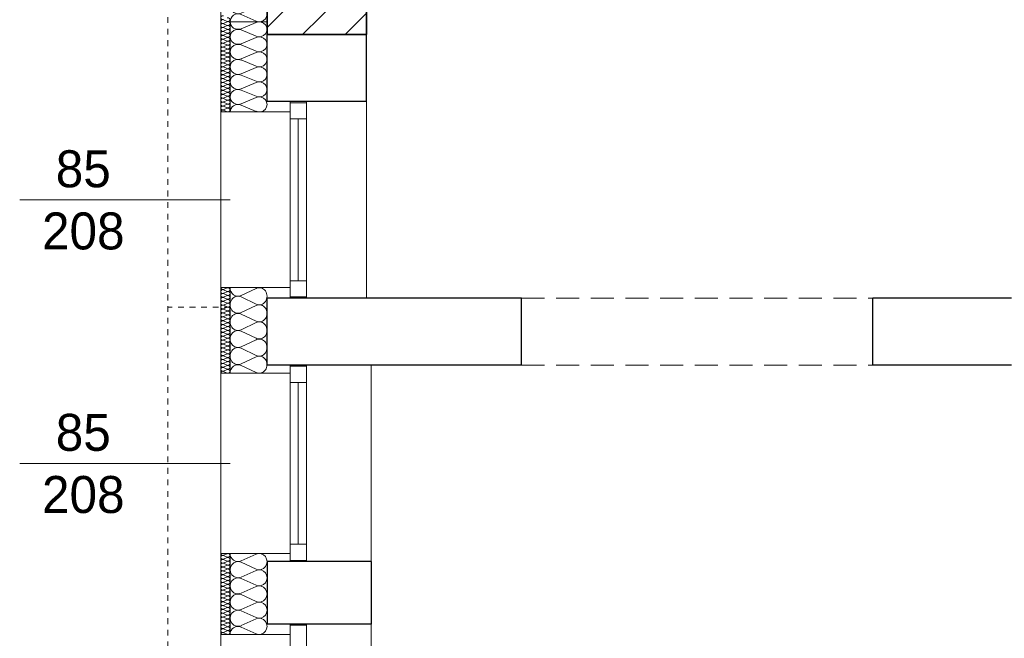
# Model space of a CAD drawing. Extents: x -613240 to -325500, y -25863 to 152403.
# Tile 185 of 254: x -431355 to -427096, y 103541 to 106217. Entities that reach past the tile are written whole.
import ezdxf

# ---------------------------------------------------------------- set-up
doc = ezdxf.new("R2010")
doc.units = 0
doc.header["$MEASUREMENT"] = 0
doc.linetypes.add('Hidden Line', pattern=[50, 25, -25])
doc.linetypes.add('Krawędzie ukryte', pattern=[150, 100, -50])
for name, color, linetype in [('Arch ocieplenie', 7, 'Continuous'), ('Arch zmurowania', 7, 'Continuous'), ('Inwent Izolacje', 7, 'Continuous')]:
    doc.layers.add(name, color=color, linetype=linetype)
for name, color, linetype, lineweight, true_color in [('Arch ocieplenie_Nr_Pióra__9', 7, 'Continuous', 13, 0x3dad99), ('Arch wykończenie_Nr_Pióra__3', 7, 'Continuous', 18, 0xff6600), ('Inwent Izolacje_Nr_Pióra__2', 7, 'Continuous', 13, 0x7f7f7f), ('INWENT.ŚCIANY_Nr_Pióra__2', 7, 'Continuous', 13, 0x7f7f7f), ('INWENT.ŚCIANY_Nr_Pióra__3', 7, 'Continuous', 18, 0xff6600)]:
    doc.layers.add(name, color=color, linetype=linetype, lineweight=lineweight, true_color=true_color)
for name, color, linetype, lineweight in [('Arch zmurowania_Nr_Pióra__21', 7, 'Continuous', 9), ('Arch zmurowania_Nr_Pióra__27', 7, 'Continuous', 35), ('INWENT DACH_Nr_Pióra__21', 7, 'Continuous', 9), ('INWENT. OKNA_Nr_Pióra__21', 7, 'Continuous', 9), ('INWENT. OKNA_Nr_Pióra__5', 7, 'Continuous', 13), ('INWENT.ŚCIANY_Nr_Pióra__1', 7, 'Continuous', 25), ('INWENT.ŚCIANY_Nr_Pióra__21', 7, 'Continuous', 9), ('Istniejące stropy_Nr_Pióra__5', 7, 'Continuous', 13)]:
    doc.layers.add(name, color=color, linetype=linetype, lineweight=lineweight)
doc.styles.add('GENERATED_STYLE_5', font='txt')

# ---------------------------------------------------------------- blocks, each defined once
blk = doc.blocks.new('Izolacja cieplna 14_233', base_point=(-430484.9, 103907.6))
at = {"layer": 'Arch ocieplenie_Nr_Pióra__9', "linetype": 'Continuous'}
for p, q in [((-430456.9, 103906.9), (-430473, 103900)), ((-430473, 103898.6), (-430456.9, 103891.6)), ((-430456.9, 103890.2), (-430473, 103883.3)), ((-430473, 103881.9), (-430456.9, 103875)), ((-430456.9, 103873.6), (-430473, 103866.6)), ((-430473, 103865.2), (-430456.9, 103858.3)), ((-430456.9, 103856.9), (-430473, 103850)), ((-430473, 103848.6), (-430456.9, 103841.6)), ((-430456.9, 103840.2), (-430473, 103833.3)), ((-430473, 103831.9), (-430456.9, 103825)), ((-430456.9, 103823.6), (-430473, 103816.6)), ((-430473, 103815.2), (-430456.9, 103808.3)), ((-430456.9, 103806.9), (-430473, 103800)), ((-430473, 103798.6), (-430456.9, 103791.6)), ((-430456.9, 103790.2), (-430473, 103783.3)), ((-430473, 103781.9), (-430456.9, 103775)), ((-430456.9, 103773.6), (-430473, 103766.6)), ((-430473, 103765.2), (-430456.9, 103758.3)), ((-430456.9, 103756.9), (-430473, 103750)), ((-430473, 103748.6), (-430456.9, 103741.6)), ((-430456.9, 103740.2), (-430473, 103733.3)), ((-430473, 103731.9), (-430456.9, 103725)), ((-430456.9, 103723.6), (-430473, 103716.6)), ((-430473, 103715.2), (-430456.9, 103708.3)), ((-430456.9, 103706.9), (-430473, 103700)), ((-430473, 103698.6), (-430456.9, 103691.6)), ((-430456.9, 103690.2), (-430473, 103683.3)), ((-430473, 103681.9), (-430456.9, 103675)), ((-430456.9, 103673.6), (-430473, 103666.6)), ((-430473, 103665.2), (-430456.9, 103658.3)), ((-430456.9, 103656.9), (-430473, 103650)), ((-430473, 103648.6), (-430456.9, 103641.6)), ((-430456.9, 103640.2), (-430473, 103633.3)), ((-430473, 103631.9), (-430456.9, 103625)), ((-430456.9, 103623.6), (-430473, 103616.6)), ((-430473, 103615.2), (-430456.9, 103608.3)), ((-430456.9, 103606.9), (-430473, 103600)), ((-430473, 103598.6), (-430456.9, 103591.6)), ((-430456.9, 103590.2), (-430473, 103583.3)), ((-430473, 103581.9), (-430456.9, 103575)), ((-430456.9, 103573.6), (-430473, 103566.6)), ((-430473, 103565.2), (-430456.9, 103558.3))]:
    blk.add_line(p, q, dxfattribs=at)
for centre, start_param, end_param in [((-430476.4, 103890.9), 1.158004, 5.125183), ((-430476.4, 103874.3), 1.158004, 5.125183), ((-430476.4, 103907.6), 3.141593, 5.125182), ((-430453.5, 103899.3), 4.299595, 8.266775), ((-430453.5, 103882.6), 4.299595, 8.266775), ((-430453.5, 103865.9), 4.299595, 8.266775), ((-430476.4, 103857.6), 1.158004, 5.125183), ((-430476.4, 103840.9), 1.158004, 5.125183), ((-430476.4, 103824.3), 1.158004, 5.125183), ((-430453.5, 103849.3), 4.299595, 8.266775), ((-430453.5, 103832.6), 4.299595, 8.266775), ((-430476.4, 103807.6), 1.158004, 5.125183), ((-430476.4, 103790.9), 1.158004, 5.125183), ((-430453.5, 103815.9), 4.299595, 8.266775), ((-430453.5, 103799.3), 4.299595, 8.266775), ((-430453.5, 103782.6), 4.299595, 8.266775), ((-430476.4, 103774.3), 1.158004, 5.125183), ((-430476.4, 103757.6), 1.158004, 5.125183), ((-430476.4, 103740.9), 1.158004, 5.125183), ((-430453.5, 103765.9), 4.299595, 8.266775), ((-430453.5, 103749.3), 4.299595, 8.266775), ((-430476.4, 103724.3), 1.158004, 5.125183), ((-430476.4, 103707.6), 1.158004, 5.125183), ((-430476.4, 103690.9), 1.158004, 5.125183), ((-430453.5, 103732.6), 4.299595, 8.266775), ((-430453.5, 103715.9), 4.299595, 8.266775), ((-430453.5, 103699.3), 4.299595, 8.266775), ((-430476.4, 103674.3), 1.158004, 5.125183), ((-430476.4, 103657.6), 1.158004, 5.125183), ((-430453.5, 103682.6), 4.299595, 8.266775), ((-430453.5, 103665.9), 4.299595, 8.266775), ((-430453.5, 103649.3), 4.299595, 8.266775), ((-430476.4, 103640.9), 1.158004, 5.125183), ((-430476.4, 103624.3), 1.158004, 5.125183), ((-430476.4, 103607.6), 1.158004, 5.125183), ((-430453.5, 103632.6), 4.299595, 8.266775), ((-430453.5, 103615.9), 4.299595, 8.266775), ((-430476.4, 103590.9), 1.158004, 5.125183), ((-430476.4, 103574.3), 1.158004, 5.125183), ((-430453.5, 103599.3), 4.299595, 8.266775), ((-430453.5, 103582.6), 4.299595, 8.266775), ((-430453.5, 103565.9), 4.299595, 8.266775), ((-430476.4, 103557.6), 1.158004, 3.141593)]:
    blk.add_ellipse(centre, major_axis=(8.51, 0), ratio=0.979571, start_param=start_param, end_param=end_param, dxfattribs=at)
blk = doc.blocks.new('Izolacja cieplna 14_234', base_point=(-430484.9, 108877.6))
at = {"layer": 'Arch ocieplenie_Nr_Pióra__9', "linetype": 'Continuous'}
for p, q in [((-430473, 106216.4), (-430456.9, 106209.3)), ((-430456.9, 106207.9), (-430473, 106200.8)), ((-430473, 106199.4), (-430456.9, 106192.3)), ((-430456.9, 106190.9), (-430473, 106183.8)), ((-430473, 106182.4), (-430456.9, 106175.3)), ((-430456.9, 106173.9), (-430473, 106166.8)), ((-430473, 106165.4), (-430456.9, 106158.3)), ((-430456.9, 106156.9), (-430473, 106149.8)), ((-430473, 106148.4), (-430456.9, 106141.3)), ((-430456.9, 106139.9), (-430473, 106132.8)), ((-430473, 106131.4), (-430456.9, 106124.3)), ((-430456.9, 106122.9), (-430473, 106115.8)), ((-430473, 106114.4), (-430456.9, 106107.3)), ((-430456.9, 106105.9), (-430473, 106098.8)), ((-430473, 106097.4), (-430456.9, 106090.3)), ((-430456.9, 106088.9), (-430473, 106081.8)), ((-430473, 106080.4), (-430456.9, 106073.3)), ((-430456.9, 106071.9), (-430473, 106064.8)), ((-430473, 106063.4), (-430456.9, 106056.3)), ((-430456.9, 106054.9), (-430473, 106047.8)), ((-430473, 106046.4), (-430456.9, 106039.3)), ((-430456.9, 106037.9), (-430473, 106030.8)), ((-430473, 106029.4), (-430456.9, 106022.3)), ((-430456.9, 106020.9), (-430473, 106013.8)), ((-430473, 106012.4), (-430456.9, 106005.3)), ((-430456.9, 106003.9), (-430473, 105996.8)), ((-430473, 105995.4), (-430456.9, 105988.3)), ((-430456.9, 105986.9), (-430473, 105979.8)), ((-430473, 105978.4), (-430456.9, 105971.3)), ((-430456.9, 105969.9), (-430473, 105962.8)), ((-430473, 105961.4), (-430456.9, 105954.3)), ((-430456.9, 105952.9), (-430473, 105945.8)), ((-430473, 105944.4), (-430456.9, 105937.3)), ((-430456.9, 105935.9), (-430473, 105928.8)), ((-430473, 105927.4), (-430456.9, 105920.3)), ((-430456.9, 105918.9), (-430473, 105911.8)), ((-430473, 105910.4), (-430456.9, 105903.3)), ((-430456.9, 105901.9), (-430473, 105894.8)), ((-430473, 105893.4), (-430456.9, 105886.3)), ((-430456.9, 105884.9), (-430473, 105877.8)), ((-430473, 105876.4), (-430456.9, 105869.3)), ((-430456.9, 105867.9), (-430473, 105860.8)), ((-430473, 105859.4), (-430456.9, 105852.3)), ((-430456.9, 105850.9), (-430473, 105843.8)), ((-430473, 105842.4), (-430456.9, 105835.3)), ((-430456.9, 105833.9), (-430473, 105826.8)), ((-430473, 105825.4), (-430456.9, 105818.3))]:
    blk.add_line(p, q, dxfattribs=at)
for centre, start_param, end_param in [((-430476.4, 106225.6), 1.158004, 5.125183), ((-430476.4, 106208.6), 1.158004, 5.125183), ((-430453.5, 106217.1), 4.299595, 8.266775), ((-430476.4, 106191.6), 1.158004, 5.125183), ((-430476.4, 106174.6), 1.158004, 5.125183), ((-430453.5, 106200.1), 4.299595, 8.266775), ((-430453.5, 106183.1), 4.299595, 8.266775), ((-430453.5, 106166.1), 4.299595, 8.266775), ((-430476.4, 106157.6), 1.158004, 5.125183), ((-430476.4, 106140.6), 1.158004, 5.125183), ((-430476.4, 106123.6), 1.158004, 5.125183), ((-430453.5, 106149.1), 4.299595, 8.266775), ((-430453.5, 106132.1), 4.299595, 8.266775), ((-430476.4, 106106.6), 1.158004, 5.125183), ((-430476.4, 106089.6), 1.158004, 5.125183), ((-430453.5, 106115.1), 4.299595, 8.266775), ((-430453.5, 106098.1), 4.299595, 8.266775), ((-430453.5, 106081.1), 4.299595, 8.266775), ((-430476.4, 106072.6), 1.158004, 5.125183), ((-430476.4, 106055.6), 1.158004, 5.125183), ((-430476.4, 106038.6), 1.158004, 5.125183), ((-430453.5, 106064.1), 4.299595, 8.266775), ((-430453.5, 106047.1), 4.299595, 8.266775), ((-430476.4, 106021.6), 1.158004, 5.125183), ((-430476.4, 106004.6), 1.158004, 5.125183), ((-430453.5, 106030.1), 4.299595, 8.266775), ((-430453.5, 106013.1), 4.299595, 8.266775), ((-430453.5, 105996.1), 4.299595, 8.266775), ((-430476.4, 105987.6), 1.158004, 5.125183), ((-430476.4, 105970.6), 1.158004, 5.125183), ((-430476.4, 105953.6), 1.158004, 5.125183), ((-430453.5, 105979.1), 4.299595, 8.266775), ((-430453.5, 105962.1), 4.299595, 8.266775), ((-430476.4, 105936.6), 1.158004, 5.125183), ((-430476.4, 105919.6), 1.158004, 5.125183), ((-430453.5, 105945.1), 4.299595, 8.266775), ((-430453.5, 105928.1), 4.299595, 8.266775), ((-430453.5, 105911.1), 4.299595, 8.266775), ((-430476.4, 105902.6), 1.158004, 5.125183), ((-430476.4, 105885.6), 1.158004, 5.125183), ((-430476.4, 105868.6), 1.158004, 5.125183), ((-430453.5, 105894.1), 4.299595, 8.266775), ((-430453.5, 105877.1), 4.299595, 8.266775), ((-430476.4, 105851.6), 1.158004, 5.125183), ((-430476.4, 105834.6), 1.158004, 5.125183), ((-430453.5, 105860.1), 4.299595, 8.266775), ((-430453.5, 105843.1), 4.299595, 8.266775), ((-430453.5, 105826.1), 4.299595, 8.266775), ((-430476.4, 105817.6), 1.158004, 3.141593)]:
    blk.add_ellipse(centre, major_axis=(8.51, 0), ratio=0.999163, start_param=start_param, end_param=end_param, dxfattribs=at)
blk = doc.blocks.new('Izolacja cieplna 14_235', base_point=(-430444.9, 106967.6))
at = {"layer": 'Arch ocieplenie_Nr_Pióra__9', "linetype": 'Continuous'}
for p, q in [((-430332.6, 106964.7), (-430397.3, 106936)), ((-430397.3, 106930.2), (-430332.6, 106901.4)), ((-430332.6, 106895.6), (-430397.3, 106866.9)), ((-430397.3, 106861.1), (-430332.6, 106832.3)), ((-430332.6, 106826.5), (-430397.3, 106797.8)), ((-430397.3, 106792), (-430332.6, 106763.2)), ((-430332.6, 106757.4), (-430397.3, 106728.7)), ((-430397.3, 106722.9), (-430332.6, 106694.2)), ((-430332.6, 106688.3), (-430397.3, 106659.6)), ((-430397.3, 106653.8), (-430332.6, 106625.1)), ((-430332.6, 106619.3), (-430397.3, 106590.5)), ((-430397.3, 106584.7), (-430332.6, 106556)), ((-430332.6, 106550.2), (-430397.3, 106521.4)), ((-430397.3, 106515.6), (-430332.6, 106486.9)), ((-430332.6, 106481.1), (-430397.3, 106452.3)), ((-430397.3, 106446.5), (-430332.6, 106417.8)), ((-430332.6, 106412), (-430397.3, 106383.2)), ((-430397.3, 106377.4), (-430332.6, 106348.7)), ((-430332.6, 106342.9), (-430397.3, 106314.1)), ((-430397.3, 106308.3), (-430332.6, 106279.6)), ((-430332.6, 106273.8), (-430397.3, 106245.1)), ((-430397.3, 106239.3), (-430332.6, 106210.5))]:
    blk.add_line(p, q, dxfattribs=at)
for centre, start_param, end_param in [((-430410.9, 106898.5), 2.7288, 6.695979), ((-430410.9, 106967.6), 4.712389, 6.695979), ((-430319, 106933.1), 5.870392, 9.837571), ((-430319, 106864), 5.870392, 9.837571), ((-430410.9, 106829.4), 2.7288, 6.695979), ((-430319, 106794.9), 5.870392, 9.837571), ((-430410.9, 106760.3), 2.7288, 6.695979), ((-430410.9, 106691.2), 2.7288, 6.695979), ((-430319, 106725.8), 5.870392, 9.837571), ((-430319, 106656.7), 5.870392, 9.837571), ((-430410.9, 106622.2), 2.7288, 6.695979), ((-430319, 106587.6), 5.870392, 9.837571), ((-430410.9, 106553.1), 2.7288, 6.695979), ((-430319, 106518.5), 5.870392, 9.837571), ((-430410.9, 106484), 2.7288, 6.695979), ((-430319, 106449.4), 5.870392, 9.837571), ((-430410.9, 106414.9), 2.7288, 6.695979), ((-430410.9, 106345.8), 2.7288, 6.695979), ((-430319, 106380.3), 5.870392, 9.837571), ((-430319, 106311.2), 5.870392, 9.837571), ((-430410.9, 106276.7), 2.7288, 6.695979), ((-430319, 106242.2), 5.870392, 9.837571), ((-430410.9, 106207.6), 2.7288, 4.712389)]:
    blk.add_ellipse(centre, major_axis=(0, -34.5), ratio=0.985044, start_param=start_param, end_param=end_param, dxfattribs=at)
blk = doc.blocks.new('Izolacja cieplna 14_236', base_point=(-430484.9, 105057.6))
at = {"layer": 'Arch ocieplenie_Nr_Pióra__9', "linetype": 'Continuous'}
for p, q in [((-430456.9, 105056.9), (-430473, 105049.9)), ((-430473, 105048.5), (-430456.9, 105041.5)), ((-430456.9, 105040.1), (-430473, 105033.1)), ((-430473, 105031.7), (-430456.9, 105024.7)), ((-430456.9, 105023.3), (-430473, 105016.3)), ((-430473, 105014.9), (-430456.9, 105007.9)), ((-430456.9, 105006.5), (-430473, 104999.5)), ((-430473, 104998), (-430456.9, 104991)), ((-430456.9, 104989.6), (-430473, 104982.6)), ((-430473, 104981.2), (-430456.9, 104974.2)), ((-430456.9, 104972.8), (-430473, 104965.8)), ((-430473, 104964.4), (-430456.9, 104957.4)), ((-430456.9, 104956), (-430473, 104949)), ((-430473, 104947.6), (-430456.9, 104940.6)), ((-430456.9, 104939.2), (-430473, 104932.2)), ((-430473, 104930.8), (-430456.9, 104923.8)), ((-430456.9, 104922.4), (-430473, 104915.4)), ((-430473, 104914), (-430456.9, 104907)), ((-430456.9, 104905.5), (-430473, 104898.5)), ((-430473, 104897.1), (-430456.9, 104890.1)), ((-430456.9, 104888.7), (-430473, 104881.7)), ((-430473, 104880.3), (-430456.9, 104873.3)), ((-430456.9, 104871.9), (-430473, 104864.9)), ((-430473, 104863.5), (-430456.9, 104856.5)), ((-430456.9, 104855.1), (-430473, 104848.1)), ((-430473, 104846.7), (-430456.9, 104839.7)), ((-430456.9, 104838.3), (-430473, 104831.3)), ((-430473, 104829.9), (-430456.9, 104822.9)), ((-430456.9, 104821.5), (-430473, 104814.5)), ((-430473, 104813), (-430456.9, 104806)), ((-430456.9, 104804.6), (-430473, 104797.6)), ((-430473, 104796.2), (-430456.9, 104789.2)), ((-430456.9, 104787.8), (-430473, 104780.8)), ((-430473, 104779.4), (-430456.9, 104772.4)), ((-430456.9, 104771), (-430473, 104764)), ((-430473, 104762.6), (-430456.9, 104755.6)), ((-430456.9, 104754.2), (-430473, 104747.2)), ((-430473, 104745.8), (-430456.9, 104738.8)), ((-430456.9, 104737.4), (-430473, 104730.4)), ((-430473, 104729), (-430456.9, 104722)), ((-430456.9, 104720.5), (-430473, 104713.5)), ((-430473, 104712.1), (-430456.9, 104705.1)), ((-430456.9, 104703.7), (-430473, 104696.7)), ((-430473, 104695.3), (-430456.9, 104688.3))]:
    blk.add_line(p, q, dxfattribs=at)
for centre, start_param, end_param in [((-430476.4, 105040.8), 1.158004, 5.125183), ((-430476.4, 105024), 1.158004, 5.125183), ((-430476.4, 105057.6), 3.141593, 5.125182), ((-430453.5, 105049.2), 4.299595, 8.266775), ((-430453.5, 105032.4), 4.299595, 8.266775), ((-430453.5, 105015.6), 4.299595, 8.266775), ((-430476.4, 105007.2), 1.158004, 5.125183), ((-430476.4, 104990.3), 1.158004, 5.125183), ((-430476.4, 104973.5), 1.158004, 5.125183), ((-430453.5, 104998.7), 4.299595, 8.266775), ((-430453.5, 104981.9), 4.299595, 8.266775), ((-430476.4, 104956.7), 1.158004, 5.125183), ((-430476.4, 104939.9), 1.158004, 5.125183), ((-430453.5, 104965.1), 4.299595, 8.266775), ((-430453.5, 104948.3), 4.299595, 8.266775), ((-430453.5, 104931.5), 4.299595, 8.266775), ((-430476.4, 104923.1), 1.158004, 5.125183), ((-430476.4, 104906.2), 1.158004, 5.125183), ((-430476.4, 104889.4), 1.158004, 5.125183), ((-430453.5, 104914.7), 4.299595, 8.266775), ((-430453.5, 104897.8), 4.299595, 8.266775), ((-430476.4, 104872.6), 1.158004, 5.125183), ((-430476.4, 104855.8), 1.158004, 5.125183), ((-430453.5, 104881), 4.299595, 8.266775), ((-430453.5, 104864.2), 4.299595, 8.266775), ((-430453.5, 104847.4), 4.299595, 8.266775), ((-430476.4, 104839), 1.158004, 5.125183), ((-430476.4, 104822.2), 1.158004, 5.125183), ((-430476.4, 104805.3), 1.158004, 5.125183), ((-430453.5, 104830.6), 4.299595, 8.266775), ((-430453.5, 104813.7), 4.299595, 8.266775), ((-430476.4, 104788.5), 1.158004, 5.125183), ((-430476.4, 104771.7), 1.158004, 5.125183), ((-430453.5, 104796.9), 4.299595, 8.266775), ((-430453.5, 104780.1), 4.299595, 8.266775), ((-430453.5, 104763.3), 4.299595, 8.266775), ((-430476.4, 104754.9), 1.158004, 5.125183), ((-430476.4, 104738.1), 1.158004, 5.125183), ((-430476.4, 104721.2), 1.158004, 5.125183), ((-430453.5, 104746.5), 4.299595, 8.266775), ((-430453.5, 104729.7), 4.299595, 8.266775), ((-430453.5, 104712.8), 4.299595, 8.266775), ((-430476.4, 104704.4), 1.158004, 5.125183), ((-430476.4, 104687.6), 1.158004, 3.141593), ((-430453.5, 104696), 4.299595, 8.266775)]:
    blk.add_ellipse(centre, major_axis=(8.51, 0), ratio=0.988476, start_param=start_param, end_param=end_param, dxfattribs=at)
blk = doc.blocks.new('Ściana_15', base_point=(-429854.9, 107012.6))
at = {"layer": 'Arch zmurowania_Nr_Pióra__21', "linetype": 'Continuous'}
h = blk.add_hatch(dxfattribs=at)
h.set_pattern_fill('Common_Brick', color=256, style=0, pattern_type=2)
h.set_pattern_definition([(45, (0, 0), (-91.92388, 91.92388), [])])
h.paths.add_polyline_path([(-430284.9, 107012.6), (-430284.9, 106152.6), (-429854.9, 106152.6), (-429854.9, 107012.6)], flags=0)
at = {"layer": 'Arch zmurowania_Nr_Pióra__27', "linetype": 'Continuous'}
for p, q in [((-430284.9, 107012.6), (-430284.9, 106152.6)), ((-429854.9, 107012.6), (-430284.9, 107012.6)), ((-429854.9, 106152.6), (-429854.9, 107012.6)), ((-430284.9, 106152.6), (-429854.9, 106152.6))]:
    blk.add_line(p, q, dxfattribs=at)
blk = doc.blocks.new('Izolacja cieplna 14_343', base_point=(-430444.9, 103557.6))
at = {"layer": 'Inwent Izolacje_Nr_Pióra__2', "linetype": 'Continuous'}
for p, q in [((-430397.3, 103875.6), (-430332.6, 103904.7)), ((-430332.6, 103840.6), (-430397.3, 103869.7)), ((-430397.3, 103805.6), (-430332.6, 103834.7)), ((-430332.6, 103770.6), (-430397.3, 103799.7)), ((-430397.3, 103735.6), (-430332.6, 103764.7)), ((-430332.6, 103700.6), (-430397.3, 103729.7)), ((-430397.3, 103665.6), (-430332.6, 103694.7)), ((-430332.6, 103630.6), (-430397.3, 103659.7)), ((-430397.3, 103595.6), (-430332.6, 103624.7)), ((-430332.6, 103560.6), (-430397.3, 103589.7))]:
    blk.add_line(p, q, dxfattribs=at)
for centre, start_param, end_param in [((-430410.9, 103837.6), 5.870392, 9.837571), ((-430410.9, 103907.6), 1.570796, 3.554385), ((-430319, 103872.6), 2.728799, 6.695979), ((-430319, 103802.6), 2.728799, 6.695979), ((-430410.9, 103767.6), 5.870392, 9.837571), ((-430319, 103732.6), 2.728799, 6.695979), ((-430410.9, 103697.6), 5.870392, 9.837571), ((-430319, 103662.6), 2.728799, 6.695979), ((-430410.9, 103627.6), 5.870392, 9.837571), ((-430319, 103592.6), 2.728799, 6.695979), ((-430410.9, 103557.6), 5.870392, 7.853982)]:
    blk.add_ellipse(centre, major_axis=(0, 35), ratio=0.972243, start_param=start_param, end_param=end_param, dxfattribs=at)
blk = doc.blocks.new('Izolacja cieplna 14_344', base_point=(-430444.9, 104687.6))
at = {"layer": 'Inwent Izolacje_Nr_Pióra__2', "linetype": 'Continuous'}
for p, q in [((-430397.3, 105023.7), (-430332.6, 105054.5)), ((-430332.6, 104986.7), (-430397.3, 105017.5)), ((-430397.3, 104949.7), (-430332.6, 104980.5)), ((-430332.6, 104912.7), (-430397.3, 104943.5)), ((-430397.3, 104875.7), (-430332.6, 104906.5)), ((-430332.6, 104838.7), (-430397.3, 104869.5)), ((-430397.3, 104801.7), (-430332.6, 104832.5)), ((-430332.6, 104764.7), (-430397.3, 104795.5)), ((-430397.3, 104727.7), (-430332.6, 104758.5)), ((-430332.6, 104690.7), (-430397.3, 104721.5))]:
    blk.add_line(p, q, dxfattribs=at)
for centre, start_param, end_param in [((-430410.9, 104983.6), 5.870392, 9.837571), ((-430410.9, 105057.6), 1.570796, 3.554385), ((-430319, 105020.6), 2.728799, 6.695979), ((-430319, 104946.6), 2.728799, 6.695979), ((-430410.9, 104909.6), 5.870392, 9.837571), ((-430319, 104872.6), 2.728799, 6.695979), ((-430410.9, 104835.6), 5.870392, 9.837571), ((-430319, 104798.6), 2.728799, 6.695979), ((-430410.9, 104761.6), 5.870392, 9.837571), ((-430319, 104724.6), 2.728799, 6.695979), ((-430410.9, 104687.6), 5.870392, 7.853982)]:
    blk.add_ellipse(centre, major_axis=(0, 37), ratio=0.919694, start_param=start_param, end_param=end_param, dxfattribs=at)
blk = doc.blocks.new('Izolacja cieplna 14_345', base_point=(-430444.9, 105817.6))
at = {"layer": 'Inwent Izolacje_Nr_Pióra__2', "linetype": 'Continuous'}
for p, q in [((-430397.3, 106177.8), (-430332.6, 106204.9)), ((-430332.6, 106145.3), (-430397.3, 106172.4)), ((-430397.3, 106112.8), (-430332.6, 106139.9)), ((-430332.6, 106080.3), (-430397.3, 106107.4)), ((-430397.3, 106047.8), (-430332.6, 106074.9)), ((-430332.6, 106015.3), (-430397.3, 106042.4)), ((-430397.3, 105982.8), (-430332.6, 106009.9)), ((-430332.6, 105950.3), (-430397.3, 105977.4)), ((-430397.3, 105917.8), (-430332.6, 105944.9)), ((-430332.6, 105885.3), (-430397.3, 105912.4)), ((-430397.3, 105852.8), (-430332.6, 105879.9)), ((-430332.6, 105820.3), (-430397.3, 105847.4))]:
    blk.add_line(p, q, dxfattribs=at)
for centre, start_param, end_param in [((-430410.9, 106142.6), 4.299595, 8.266774), ((-430410.9, 106207.6), 0, 1.983589), ((-430319, 106175.1), 1.158003, 5.125183), ((-430319, 106110.1), 1.158003, 5.125183), ((-430410.9, 106077.6), 4.299595, 8.266774), ((-430410.9, 106012.6), 4.299595, 8.266774), ((-430319, 106045.1), 1.158003, 5.125183), ((-430319, 105980.1), 1.158003, 5.125183), ((-430410.9, 105947.6), 4.299595, 8.266774), ((-430410.9, 105882.6), 4.299595, 8.266774), ((-430319, 105915.1), 1.158003, 5.125183), ((-430319, 105850.1), 1.158003, 5.125183), ((-430410.9, 105817.6), 4.299596, 6.283185)]:
    blk.add_ellipse(centre, major_axis=(-34, 0), ratio=0.955082, start_param=start_param, end_param=end_param, dxfattribs=at)

msp = doc.modelspace()

# ---------------------------------------------------------------- linework, layer by layer
at = {"layer": 'Arch wykończenie_Nr_Pióra__3', "linetype": 'Continuous'}
for p, q in [((-430484.9, 105817.6), (-430484.9, 108977.6)), ((-430484.9, 103557.6), (-430484.9, 103907.6))]:
    msp.add_line(p, q, dxfattribs=at)
at = {"layer": 'INWENT DACH_Nr_Pióra__21', "linetype": 'Hidden Line'}
for p, q in [((-430714.9, 99002.6), (-430714.9, 107332.6)), ((-430444.9, 104972.6), (-430714.9, 104972.6))]:
    msp.add_line(p, q, dxfattribs=at)
at = {"layer": 'INWENT. OKNA_Nr_Pióra__5', "linetype": 'Continuous'}
for p, q in [((-430184.9, 105862.6), (-430184.9, 105012.6)), ((-430114.9, 105857.6), (-430184.9, 105857.6)), ((-430114.9, 105862.6), (-430114.9, 105012.6)), ((-430114.9, 105787.6), (-430184.9, 105787.6)), ((-430149.9, 105787.6), (-430149.9, 105087.6)), ((-430444.9, 105437.6), (-431354.9, 105437.6)), ((-430114.9, 105087.6), (-430184.9, 105087.6)), ((-430114.9, 105017.6), (-430184.9, 105017.6)), ((-430184.9, 104722.6), (-430184.9, 103872.6)), ((-430114.9, 104722.6), (-430114.9, 103872.6)), ((-430114.9, 104717.6), (-430184.9, 104717.6)), ((-430114.9, 104647.6), (-430184.9, 104647.6)), ((-430149.9, 104647.6), (-430149.9, 103947.6)), ((-430444.9, 104297.6), (-431354.9, 104297.6)), ((-430114.9, 103947.6), (-430184.9, 103947.6)), ((-430114.9, 103877.6), (-430184.9, 103877.6)), ((-430184.9, 103602.6), (-430184.9, 102752.6)), ((-430114.9, 103597.6), (-430184.9, 103597.6)), ((-430114.9, 103602.6), (-430114.9, 102752.6))]:
    msp.add_line(p, q, dxfattribs=at)
at = {"layer": 'INWENT.ŚCIANY_Nr_Pióra__1', "linetype": 'Continuous'}
for p, q in [((-430284.9, 105862.6), (-430284.9, 106152.6)), ((-429854.9, 106152.6), (-430284.9, 106152.6)), ((-429854.9, 105862.6), (-429854.9, 106152.6)), ((-429854.9, 105862.6), (-430284.9, 105862.6)), ((-430284.9, 104722.6), (-430284.9, 105012.6)), ((-429854.9, 105012.6), (-430284.9, 105012.6)), ((-429184.9, 105012.6), (-429854.9, 105012.6)), ((-429184.9, 104722.6), (-429184.9, 105012.6)), ((-427664.9, 104722.6), (-427664.9, 105012.6)), ((-427064.9, 105012.6), (-427664.9, 105012.6)), ((-429834.9, 104722.6), (-430284.9, 104722.6)), ((-429184.9, 104722.6), (-429834.9, 104722.6)), ((-427064.9, 104722.6), (-427664.9, 104722.6)), ((-429834.9, 103872.6), (-430284.9, 103872.6)), ((-430284.9, 103872.6), (-430284.9, 103602.6)), ((-429834.9, 103872.6), (-429834.9, 103602.6)), ((-429834.9, 103602.6), (-430284.9, 103602.6))]:
    msp.add_line(p, q, dxfattribs=at)
at = {"layer": 'INWENT.ŚCIANY_Nr_Pióra__2', "linetype": 'Continuous'}
for p, q in [((-430444.9, 106207.6), (-430284.9, 106207.6)), ((-430444.9, 106207.6), (-430444.9, 105817.6)), ((-430444.9, 104687.6), (-430444.9, 105057.6)), ((-430444.9, 103557.6), (-430444.9, 103907.6))]:
    msp.add_line(p, q, dxfattribs=at)
at = {"layer": 'INWENT.ŚCIANY_Nr_Pióra__21', "linetype": 'Continuous'}
for p, q in [((-429854.9, 107012.6), (-429854.9, 105012.6)), ((-430484.9, 105057.6), (-430484.9, 105817.6)), ((-429834.9, 104722.6), (-429834.9, 103872.6)), ((-430484.9, 103907.6), (-430484.9, 104687.6)), ((-429834.9, 103602.6), (-429834.9, 102752.6)), ((-430484.9, 102797.6), (-430484.9, 103557.6))]:
    msp.add_line(p, q, dxfattribs=at)
at = {"layer": 'INWENT.ŚCIANY_Nr_Pióra__3', "linetype": 'Continuous'}
for p, q in [((-430484.9, 105817.6), (-430184.9, 105817.6)), ((-430484.9, 105057.6), (-430184.9, 105057.6)), ((-430484.9, 105057.6), (-430484.9, 104687.6)), ((-430484.9, 104687.6), (-430184.9, 104687.6)), ((-430484.9, 103907.6), (-430184.9, 103907.6)), ((-430484.9, 103557.6), (-430184.9, 103557.6))]:
    msp.add_line(p, q, dxfattribs=at)
at = {"layer": 'Istniejące stropy_Nr_Pióra__5', "linetype": 'Krawędzie ukryte'}
for p, q in [((-429184.9, 105012.6), (-427664.9, 105012.6)), ((-429184.9, 104722.6), (-427664.9, 104722.6))]:
    msp.add_line(p, q, dxfattribs=at)

# ---------------------------------------------------------------- block references
at = {"layer": 'Arch ocieplenie', "color": 104, "linetype": 'Continuous', "lineweight": 13, "true_color": 0x029e21}
for name, p in [('Izolacja cieplna 14_234', (-430484.9, 108877.6)), ('Izolacja cieplna 14_235', (-430444.9, 106967.6)), ('Izolacja cieplna 14_236', (-430484.9, 105057.6)), ('Izolacja cieplna 14_233', (-430484.9, 103907.6))]:
    msp.add_blockref(name, p, dxfattribs=at)
at = {"layer": 'Arch zmurowania'}
msp.add_blockref('Ściana_15', (-429854.9, 107012.6), dxfattribs=at)
at = {"layer": 'Inwent Izolacje', "color": 104, "linetype": 'Continuous', "lineweight": 13, "true_color": 0x029e21}
for name, p in [('Izolacja cieplna 14_345', (-430444.9, 105817.6)), ('Izolacja cieplna 14_344', (-430444.9, 104687.6)), ('Izolacja cieplna 14_343', (-430444.9, 103557.6))]:
    msp.add_blockref(name, p, dxfattribs=at)

# ---------------------------------------------------------------- texts
at = {"layer": 'INWENT. OKNA_Nr_Pióra__21', "linetype": 'Continuous', "char_height": 160, "width": 709.227, "attachment_point": 2, "line_spacing_factor": 1.008016, "style": 'GENERATED_STYLE_5'}
for insert in [(-431079.9, 105651.8), (-431079.9, 104511.8)]:
    msp.add_mtext('{85\\P208}', dxfattribs=dict(at, insert=insert))

doc.saveas('drawing.dxf')
